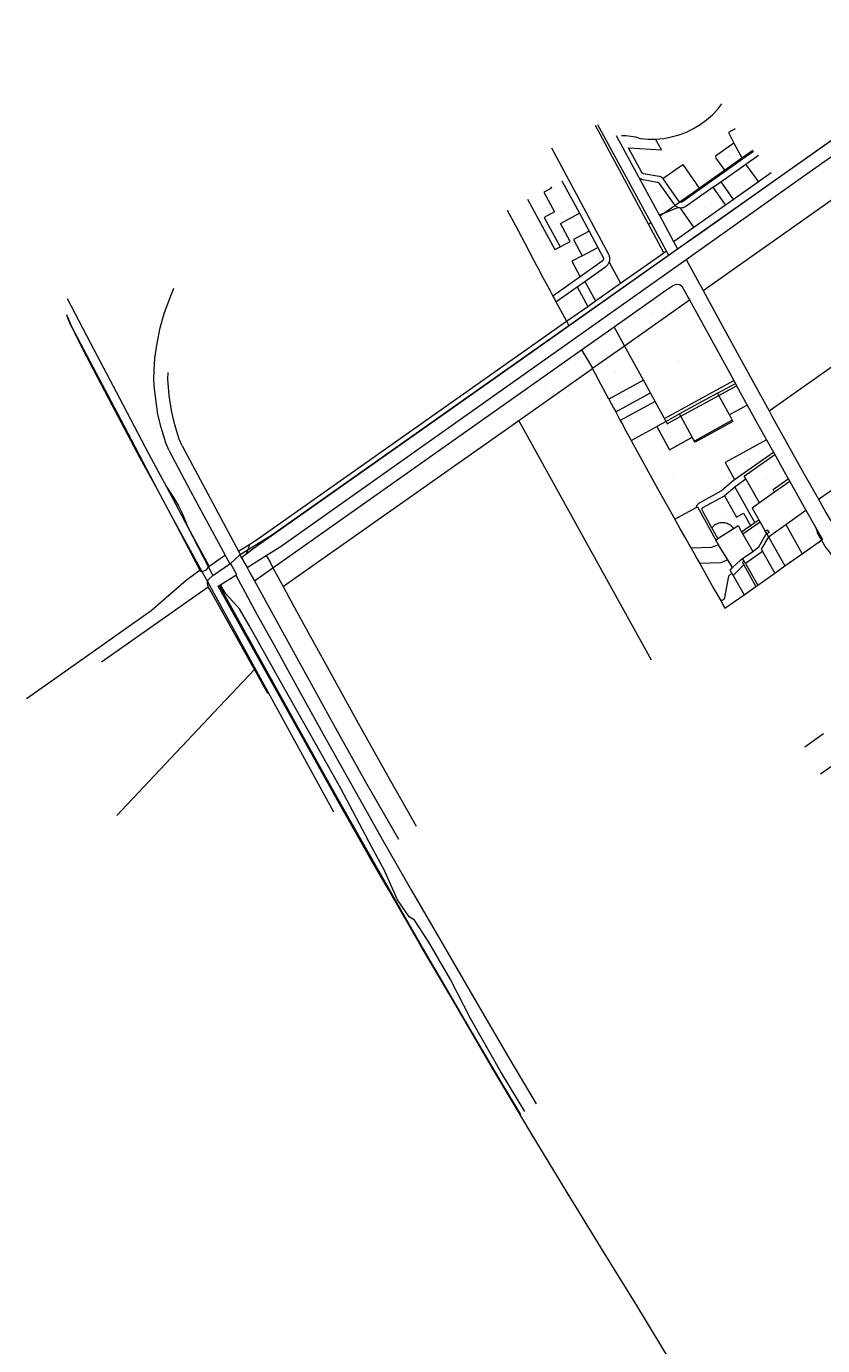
# Model space of a CAD drawing. Header units: metres. Extents: x 148186 to 151488, y 483617 to 487136.
# Tile 2 of 3: x 148186 to 149475, y 485001 to 487136. Entities that reach past the tile are written whole.
import ezdxf
from ezdxf.enums import TextEntityAlignment as Align
from ezdxf.lldxf.tags import DXFTag

# ---------------------------------------------------------------- set-up
doc = ezdxf.new("R2010")
doc.units = ezdxf.units.M
doc.layers.add('B-WE-KG-GRENS_PERCEEL-G', color=150, linetype='KG-PERCEEL-SO', lineweight=18)
doc.layers.add('B-WE-KG-GRENS_PERCEEL-T', color=7, linetype='Continuous', lineweight=25)
doc.styles.add('NLCS-ISO', font='NLCS-ISO.ttf', dxfattribs={"height": 1.8})
doc.styles.get("Standard").update_dxf_attribs({"font": 'NLCS-ISO.ttf'})
tags = doc.linetypes.add('KG-PERCEEL-SO', pattern='A,5.5,-2,["P",Standard,S=1.8,R=0,X=-0.5,Y=-0.9],-2,5.5,-2,[5,NLCS.SHX,S=0.75,R=0,X=0,Y=0],-2', length=19).pattern_tags.tags
tags[6] = DXFTag(74, 10)

# ---------------------------------------------------------------- blocks, each defined once
blk = doc.blocks.new('SKG-PERCEELNUMMER-SO')
at = {"style": 'NLCS-ISO', "oblique": 10, "flags": 1}
for tag, p in [('GEMEENTECODE', (0, 3)), ('PERCEELGROOTTE', (0, -2))]:
    blk.add_attdef(tag, text='', height=1.8, dxfattribs=at).set_placement(p, align=Align.MIDDLE_CENTER)
at = {"style": 'NLCS-ISO', "oblique": 10}
blk.add_attdef('SECTIE', text='', height=1.8, dxfattribs=at).set_placement((0, 0), align=Align.MIDDLE_RIGHT)
blk.add_attdef('PERCEELNUMMER', text='', height=1.8, dxfattribs=at).set_placement((0, 0), align=Align.MIDDLE_LEFT)

msp = doc.modelspace()

# ---------------------------------------------------------------- linework, layer by layer
at = {"layer": 'B-WE-KG-GRENS_PERCEEL-G', "flags": 128}
for points in [[(149367.541, 486839.002), (149435.14, 486886.7), (149788.512, 487135.835)], [(149558.813, 487000.182), (149277.05, 486800.86), (149252.42, 486783.67), (149064.504, 486651.092)], [(149204.75, 486953.414), (149205.288, 486953.414), (149217.965, 486954.56), (149230.487, 486956.848), (149242.75, 486960.259), (149254.655, 486964.765), (149266.104, 486970.329), (149277.002, 486976.905), (149287.261, 486984.44), (149296.797, 486992.871), (149305.532, 487002.13), (149311.894, 487010.232)], [(149240.399, 486775.896), (149558.813, 487000.182)], [(149110.709, 486977.055), (149196.772, 486818.613)], [(149192.99, 486815.943), (149107.505, 486975.405)], [(149140.918, 486959.011), (149177.035, 486892.53)], [(149149.759, 486959.496), (149156.711, 486959.325), (149164.565, 486958.43), (149172.31, 486956.842), (149179.883, 486954.573), (149192.56, 486953.418), (149204.75, 486953.414)], [(149333.561, 486969.811), (149322.498, 486963.892), (149331.531, 486947.009)], [(149129.709, 486754.109), (149129.774, 486754.262), (149130.173, 486755.476), (149130.467, 486756.72), (149130.654, 486757.984), (149130.733, 486759.259), (149130.703, 486760.537), (149130.565, 486761.807), (149130.318, 486763.061), (149129.966, 486764.289), (149129.511, 486765.483), (149128.956, 486766.634), (149036.614, 486938.886)], [(149160.634, 486939.478), (149214.436, 486935.831), (149204.75, 486953.414)], [(149216.633, 486889.552), (149216.277, 486889.938), (149215.566, 486890.584), (149214.802, 486891.166), (149213.99, 486891.679), (149213.137, 486892.119), (149212.248, 486892.483), (149211.331, 486892.768), (149210.392, 486892.972), (149185.284, 486897.293), (149184.932, 486897.37), (149184.588, 486897.479), (149184.255, 486897.618), (149183.935, 486897.787), (149183.633, 486897.983), (149183.349, 486898.207), (149183.087, 486898.455), (149182.848, 486898.725), (149182.634, 486899.016), (149182.448, 486899.325), (149160.634, 486939.478)], [(149281.564, 486708.591), (149609.877, 486940.013)], [(149331.531, 486947.009), (149301.789, 486926.03), (149302.046, 486922.825), (149316.116, 486902.878)], [(149331.531, 486947.009), (149344.442, 486922.878)], [(149344.442, 486922.878), (149362.28, 486935.472)], [(149363.385, 486933.407), (149345.542, 486920.822)], [(149216.633, 486889.552), (149248.702, 486912.172), (149275.49, 486874.193)], [(149310.147, 486884.229), (149351.005, 486913.049)], [(149316.116, 486902.878), (149344.442, 486922.878)], [(149345.542, 486920.822), (149317.44, 486901)], [(149345.542, 486920.822), (149344.442, 486922.878)], [(149351.005, 486913.049), (149371.495, 486927.502)], [(149371.034, 486884.652), (149351.005, 486913.049)], [(149177.035, 486892.53), (149177.662, 486891.751), (149178.319, 486891.007), (149179.04, 486890.325), (149179.82, 486889.711), (149180.653, 486889.17), (149181.53, 486888.706), (149182.446, 486888.323), (149183.392, 486888.024), (149184.362, 486887.812), (149207.147, 486883.891), (149207.616, 486883.789), (149208.074, 486883.647), (149208.519, 486883.465), (149208.946, 486883.244), (149209.352, 486882.988), (149209.734, 486882.697), (149210.089, 486882.374), (149210.415, 486882.021), (149210.708, 486881.641), (149234.744, 486847.565), (149235.441, 486846.661), (149235.855, 486846.208)], [(149177.035, 486892.53), (149210.603, 486830.743)], [(149275.49, 486874.193), (149316.116, 486902.878)], [(149317.44, 486901), (149276.801, 486872.335)], [(149316.116, 486902.878), (149317.44, 486901)], [(149371.034, 486884.652), (149391.884, 486899.359)], [(149034.691, 486876.327), (149035.991, 486873.9), (149023.875, 486867.408), (149040.959, 486835.54), (149024.53, 486826.736), (149050.029, 486779.171)], [(149052.977, 486886.139), (149081.313, 486833.282)], [(149243.841, 486851.847), (149243.493, 486852.061), (149243.215, 486852.273), (149242.957, 486852.508), (149242.72, 486852.764), (149242.507, 486853.04), (149217.516, 486888.472), (149216.928, 486889.232), (149216.633, 486889.552)], [(149243.841, 486851.847), (149275.49, 486874.193)], [(149276.801, 486872.335), (149248.081, 486852.077), (149247.788, 486851.889), (149247.479, 486851.727), (149247.157, 486851.592), (149246.824, 486851.486), (149246.484, 486851.409), (149246.138, 486851.362), (149245.789, 486851.346), (149245.441, 486851.36), (149245.095, 486851.404), (149244.754, 486851.479), (149244.421, 486851.583), (149244.098, 486851.715), (149243.841, 486851.847)], [(149297.889, 486875.583), (149253.557, 486844.314), (149252.625, 486843.713), (149251.647, 486843.19), (149250.629, 486842.749), (149249.579, 486842.393), (149248.503, 486842.124), (149247.408, 486841.945), (149246.302, 486841.856), (149245.193, 486841.859)], [(149275.49, 486874.193), (149276.801, 486872.335)], [(149297.889, 486875.583), (149310.147, 486884.229)], [(149317.918, 486847.187), (149297.889, 486875.583)], [(149310.147, 486884.229), (149330.176, 486855.833)], [(149330.176, 486855.833), (149371.034, 486884.652)], [(148997.526, 486856.412), (149041.411, 486774.551), (149050.029, 486779.171)], [(149235.855, 486846.208), (149243.841, 486851.847)], [(149317.918, 486847.187), (149330.176, 486855.833)], [(148964.409, 486838.658), (148977.791, 486813.322), (148992.788, 486785.022), (149007.822, 486756.741), (149011.957, 486748.977), (149016.096, 486741.215), (149020.238, 486733.453), (149027.118, 486720.575), (149034.006, 486707.701), (149038.403, 486699.493)], [(149050.029, 486779.171), (149066.235, 486787.859), (149050.644, 486816.944), (149081.313, 486833.282)], [(149081.313, 486833.282), (149096.905, 486804.198)], [(149210.603, 486830.743), (149218.201, 486833.744)], [(149210.603, 486830.743), (149211.531, 486829.034)], [(149211.531, 486829.034), (149218.201, 486833.744)], [(149211.531, 486829.034), (149233.874, 486787.906)], [(149218.201, 486833.744), (149235.855, 486846.208)], [(149218.201, 486833.744), (149240.963, 486842.733)], [(149240.963, 486842.733), (149239.915, 486843.185), (149238.909, 486843.723), (149237.951, 486844.345), (149237.05, 486845.045), (149236.211, 486845.819), (149235.855, 486846.208)], [(149245.193, 486841.859), (149244.113, 486841.949), (149243.043, 486842.125), (149241.991, 486842.387), (149240.963, 486842.733)], [(149266.845, 486811.162), (149245.193, 486841.859)], [(149254.304, 486758.826), (149367.541, 486839.002)], [(149266.845, 486811.162), (149317.918, 486847.187)], [(149192.99, 486815.943), (149196.772, 486818.613)], [(149217.836, 486769.597), (149192.99, 486815.943)], [(149196.772, 486818.613), (149221.856, 486772.433)], [(149233.874, 486787.906), (149266.845, 486811.162)], [(149096.905, 486804.198), (149071.934, 486790.895), (149086.019, 486764.622)], [(149096.905, 486804.198), (149110.989, 486777.925)], [(149233.874, 486787.906), (149240.399, 486775.896)], [(149388.351, 486513.603), (149793.237, 486799.12)], [(149064.139, 486651.742), (149225.627, 486765.491)], [(149086.019, 486764.622), (149069.112, 486755.616), (149082.517, 486730.609)], [(149110.989, 486777.925), (149119.702, 486761.673), (149119.868, 486761.328), (149120.005, 486760.969), (149120.111, 486760.601), (149120.184, 486760.225), (149120.226, 486759.844), (149120.235, 486759.46), (149120.211, 486759.078), (149120.155, 486758.699), (149120.067, 486758.326), (149119.947, 486757.961), (149119.797, 486757.609), (149119.617, 486757.27), (149119.41, 486756.948), (149119.175, 486756.645), (149118.916, 486756.363), (149118.633, 486756.103), (149118.33, 486755.869), (149082.517, 486730.609)], [(149086.019, 486764.622), (149110.989, 486777.925)], [(149147.87, 486720.24), (149217.836, 486769.597)], [(149217.836, 486769.597), (149221.856, 486772.433)], [(149221.856, 486772.433), (149225.627, 486765.491)], [(149225.627, 486765.491), (149240.399, 486775.896)], [(148574.456, 486279.547), (148597.122, 486293.519), (149254.304, 486758.826)], [(149090.122, 486723.124), (149124.382, 486747.289), (149125.394, 486748.069), (149126.335, 486748.933), (149127.2, 486749.874), (149127.982, 486750.884), (149128.675, 486751.958), (149129.274, 486753.087), (149129.709, 486754.109)], [(149129.709, 486754.109), (149147.87, 486720.24)], [(149254.304, 486758.826), (149281.564, 486708.591)], [(149082.517, 486730.609), (149038.403, 486699.493)], [(149077.733, 486714.386), (149090.122, 486723.124)], [(149090.122, 486723.124), (149107.13, 486691.499)], [(149107.13, 486691.499), (149147.87, 486720.24)], [(148416.457, 486450.021), (148411.86, 486461.975), (148404.01, 486486.505), (148398.795, 486507.78), (148393.225, 486549.23), (148392.54, 486563.97), (148392.795, 486578.705), (148393.855, 486599.065), (148397.521, 486623.109), (148402.826, 486648.095), (148409.858, 486672.819), (148418.302, 486695.618), (148424.52, 486711.961)], [(149038.403, 486699.493), (149040.901, 486694.83), (149043.402, 486690.169)], [(149043.402, 486690.169), (149077.733, 486714.386)], [(149077.733, 486714.386), (149094.741, 486682.759)], [(149137.686, 486649.65), (149224.68, 486711.035), (149227.455, 486712.965), (149232.055, 486716.115), (149238.22, 486718.65), (149244.03, 486718.105), (149247.315, 486715.52), (149252.02, 486706.985), (149258.225, 486696.22), (149259.823, 486693.267)], [(149281.564, 486708.591), (149312.375, 486651.81), (149351.685, 486579.815), (149388.351, 486513.603)], [(148251.784, 486695.293), (148289.803, 486623.344), (148336.758, 486534.342), (148384.033, 486443.51), (148412.932, 486390.606)], [(149043.402, 486690.169), (149047.394, 486682.728), (149053.895, 486670.63), (149060.402, 486658.535)], [(149060.402, 486658.535), (149094.741, 486682.759)], [(149094.741, 486682.759), (149107.13, 486691.499)], [(149154.476, 486619.01), (149259.823, 486693.267)], [(149259.823, 486693.267), (149289.045, 486639.245), (149328.04, 486568.51), (149331.171, 486562.834)], [(148250.679, 486669.591), (148252.458, 486664.308), (148257.2, 486652.687), (148262.609, 486641.871), (148276.698, 486614.247), (148324.305, 486523.096), (148369.694, 486437.616), (148398.037, 486385.636)], [(148250.679, 486669.591), (148259.04, 486650.39), (148338.165, 486500), (148398.037, 486385.636)], [(148560.236, 486305.692), (149060.402, 486658.535)], [(149060.402, 486658.535), (149064.139, 486651.742)], [(149064.504, 486651.092), (149000, 486605.584), (148554.97, 486291.51), (148541.551, 486281.244)], [(148563.148, 486300.355), (148582.783, 486312.684), (149064.139, 486651.742)], [(149064.139, 486651.742), (149064.504, 486651.092)], [(149084.577, 486612.175), (149137.686, 486649.65)], [(149154.476, 486619.01), (149137.686, 486649.65)], [(149102.605, 486582.447), (149154.476, 486619.01)], [(149185.095, 486563.137), (149154.476, 486619.01)], [(148585.176, 486259.785), (149084.577, 486612.175)], [(149084.577, 486612.175), (149102.605, 486582.447)], [(148438.347, 486456.764), (148433.558, 486467.708), (148426.602, 486491.18), (148420.983, 486514.055), (148417.055, 486538.517), (148415.062, 486564.64), (148415.45, 486575.482)], [(148983.108, 486498.215), (149102.551, 486582.409)], [(149102.551, 486582.409), (149102.605, 486582.447)], [(149128.84, 486532.309), (149116.195, 486556.787), (149102.551, 486582.409)], [(149185.095, 486563.137), (149128.84, 486532.309)], [(149196.332, 486542.632), (149185.095, 486563.137)], [(149218.96, 486501.341), (149331.171, 486562.834)], [(149304.889, 486542.159), (149333.828, 486558.018)], [(149306.931, 486538.432), (149335.881, 486554.297)], [(149331.171, 486562.834), (149333.828, 486558.018)], [(149333.828, 486558.018), (149335.881, 486554.297)], [(149335.881, 486554.297), (149353.151, 486522.995)], [(149128.84, 486532.309), (149132.576, 486525.469), (149136.315, 486518.63), (149140.056, 486511.792)], [(149140.056, 486511.792), (149196.332, 486542.632)], [(149203.822, 486528.965), (149147.542, 486498.123)], [(149203.822, 486528.965), (149196.332, 486542.632)], [(149207.186, 486522.826), (149203.822, 486528.965)], [(149304.889, 486542.159), (149243.552, 486508.546)], [(149245.544, 486504.792), (149306.931, 486538.432)], [(149306.931, 486538.432), (149304.889, 486542.159)], [(149324.112, 486507.081), (149306.931, 486538.432)], [(149140.056, 486511.792), (149147.542, 486498.123)], [(149218.96, 486501.341), (149207.186, 486522.826)], [(149243.552, 486508.546), (149221.603, 486496.518)], [(149245.544, 486504.792), (149243.552, 486508.546)], [(149353.151, 486522.995), (149324.112, 486507.081)], [(149324.112, 486507.081), (149328.917, 486498.311)], [(149353.151, 486522.995), (149369.81, 486492.8), (149384.244, 486466.791)], [(149388.351, 486513.603), (149392.415, 486506.265), (149442.68, 486416.04), (149468.199, 486370.684)], [(148601.682, 486229.354), (148611.655, 486236.384), (148983.108, 486498.215)], [(149198.078, 486110.23), (148983.108, 486498.215)], [(149147.542, 486498.123), (149150.908, 486491.986)], [(149150.908, 486491.986), (149153.473, 486487.31), (149159.409, 486476.499), (149165.351, 486465.691)], [(149165.351, 486465.691), (149206.67, 486488.334)], [(149221.603, 486496.518), (149206.67, 486488.334)], [(149206.67, 486488.334), (149227.335, 486450.625), (149264.167, 486470.81)], [(149221.603, 486496.518), (149218.96, 486501.341)], [(149221.603, 486496.518), (149223.645, 486492.791), (149245.544, 486504.792)], [(149264.167, 486470.81), (149245.544, 486504.792)], [(149328.917, 486498.311), (149267.531, 486464.671)], [(149328.917, 486498.311), (149329.947, 486496.432), (149268.561, 486462.792), (149267.531, 486464.671)], [(149165.351, 486465.691), (149207.912, 486388.088), (149235.961, 486338.246)], [(149267.531, 486464.671), (149264.167, 486470.81)], [(149384.244, 486466.791), (149317.415, 486429.973), (149332.682, 486402.259)], [(149384.244, 486466.791), (149395.505, 486446.5)], [(148416.457, 486450.021), (148451.713, 486383.859), (148507.583, 486280.058)], [(148438.347, 486456.764), (148529.382, 486286.574)], [(149332.682, 486402.259), (149395.505, 486446.5)], [(149350.816, 486403.41), (149348.216, 486408), (149397.579, 486442.762)], [(149395.505, 486446.5), (149397.579, 486442.762)], [(149397.579, 486442.762), (149418.605, 486404.875), (149419.428, 486403.422)], [(149270.627, 486357.243), (149270.902, 486358.269), (149271.263, 486359.268), (149271.708, 486360.233), (149272.233, 486361.156), (149272.835, 486362.031), (149273.508, 486362.853), (149274.249, 486363.614), (149275.052, 486364.309), (149275.911, 486364.934), (149276.82, 486365.483), (149311.045, 486384.238), (149327.697, 486398.749), (149332.682, 486402.259)], [(149332.964, 486390.738), (149333.568, 486391.264), (149350.816, 486403.41)], [(149372.857, 486364.494), (149350.816, 486403.41)], [(149397.375, 486381.783), (149394.91, 486386.134), (149419.428, 486403.422)], [(149419.428, 486403.422), (149421.892, 486399.072)], [(148398.037, 486385.636), (148419.933, 486345.48), (148423.139, 486339.601)], [(148412.932, 486390.606), (148424.137, 486373.618), (148432.472, 486359.944), (148438.324, 486348.102), (148447.13, 486325.428)], [(148412.932, 486390.606), (148432.802, 486352.736), (148447.13, 486325.428)], [(149316.076, 486376.163), (149316.511, 486376.401), (149332.964, 486390.738)], [(149365.587, 486333.14), (149332.964, 486390.738)], [(149397.375, 486381.783), (149372.857, 486364.494)], [(149421.892, 486399.072), (149397.375, 486381.783)], [(149421.892, 486399.072), (149448.157, 486352.698)], [(149468.199, 486370.684), (149506.35, 486396.655), (149538.848, 486350.531)], [(149235.961, 486338.246), (149270.627, 486357.243)], [(149270.627, 486357.243), (149272.504, 486358.272), (149292.285, 486322.177), (149301.968, 486304.506)], [(149295.867, 486324.483), (149280.196, 486353.08), (149280.081, 486353.314), (149279.986, 486353.558), (149279.913, 486353.81), (149279.862, 486354.066), (149279.833, 486354.327), (149279.828, 486354.588), (149279.845, 486354.849), (149279.885, 486355.108), (149279.947, 486355.362), (149280.032, 486355.61), (149280.137, 486355.849), (149280.263, 486356.079), (149280.409, 486356.296), (149280.573, 486356.5), (149280.754, 486356.689), (149280.95, 486356.862), (149281.162, 486357.017), (149281.385, 486357.152), (149316.076, 486376.163)], [(149316.076, 486376.163), (149335.638, 486341.594), (149347.268, 486348.192), (149358.568, 486328.19)], [(149372.857, 486364.494), (149361.119, 486356.217), (149371.734, 486337.475)], [(149468.199, 486370.684), (149480.27, 486349.23), (149487.485, 486337.17), (149495.705, 486325.26), (149497.978, 486321.71)], [(148423.139, 486339.601), (148467.012, 486255.806)], [(148423.139, 486339.601), (148470.086, 486253.827)], [(149262.288, 486291.185), (149253.501, 486306.866), (149244.725, 486322.553), (149235.961, 486338.246)], [(149365.587, 486333.14), (149371.734, 486337.475)], [(149371.734, 486337.475), (149373.92, 486333.616)], [(149415.307, 486329.533), (149448.157, 486352.698)], [(149448.157, 486352.698), (149461.54, 486329.07)], [(148447.13, 486325.428), (148480.958, 486260.469)], [(148447.13, 486325.428), (148481.34, 486262.64), (148481.528, 486261.775)], [(149330.991, 486323.177), (149329.805, 486324.702), (149328.49, 486326.119), (149327.057, 486327.415), (149325.516, 486328.581), (149323.88, 486329.609), (149322.16, 486330.49), (149320.37, 486331.218), (149318.523, 486331.787), (149316.634, 486332.193), (149314.716, 486332.433), (149312.785, 486332.505), (149310.855, 486332.408), (149308.941, 486332.144), (149307.057, 486331.713), (149305.218, 486331.12), (149303.437, 486330.369), (149301.729, 486329.466), (149300.105, 486328.417), (149298.58, 486327.231), (149297.164, 486325.916), (149295.867, 486324.483)], [(149305.551, 486306.811), (149295.867, 486324.483)], [(149305.551, 486306.811), (149330.991, 486323.177)], [(149330.991, 486323.177), (149338.29, 486327.872), (149343.949, 486317.88)], [(149343.949, 486317.88), (149358.568, 486328.19)], [(149343.949, 486317.88), (149346.134, 486314.022)], [(149373.92, 486333.616), (149346.134, 486314.022)], [(149358.568, 486328.19), (149365.587, 486333.14)], [(149361.865, 486286.248), (149371.849, 486293.289), (149383.408, 486313.463), (149384.785, 486314.434)], [(149373.92, 486333.616), (149382.251, 486318.908)], [(149382.251, 486318.908), (149384.785, 486314.434)], [(149384.785, 486314.434), (149387.385, 486309.843)], [(149387.385, 486309.843), (149415.307, 486329.533)], [(149415.307, 486329.533), (149442.068, 486282.285)], [(149461.54, 486329.07), (149464.015, 486324.15), (149465.505, 486319.765), (149466.525, 486316.05), (149473.213, 486304.247)], [(149461.54, 486329.07), (149474.918, 486305.45), (149473.213, 486304.247)], [(148529.382, 486286.574), (148547.548, 486297.83)], [(148545.048, 486288.99), (148563.148, 486300.355)], [(148545.048, 486288.99), (148547.548, 486297.83)], [(148547.548, 486297.83), (148560.236, 486305.692)], [(149306.547, 486297.043), (149294.869, 486292.585), (149262.288, 486291.185)], [(149301.968, 486304.506), (149305.551, 486306.811)], [(149306.547, 486297.043), (149301.968, 486304.506)], [(149321.731, 486272.294), (149306.547, 486297.043)], [(149346.134, 486314.022), (149361.865, 486286.248)], [(149387.385, 486309.843), (149375.826, 486289.669), (149377.931, 486285.953)], [(149387.385, 486309.843), (149414.146, 486262.595)], [(149442.068, 486282.285), (149473.213, 486304.247)], [(149473.213, 486304.247), (149480.205, 486291.905), (149484.145, 486287.64), (149487.375, 486283.48), (149490.09, 486278.725), (149525.14, 486216.025), (149571.37, 486135.875), (149603.461, 486080.774)], [(148481.528, 486261.775), (148503.363, 486277.151), (148507.583, 486280.058)], [(148507.583, 486280.058), (148509.769, 486275.997), (148515.249, 486265.784)], [(148516.372, 486266.546), (148531.654, 486280.58)], [(148529.382, 486286.574), (148532.354, 486281.019)], [(148531.654, 486280.58), (148532.354, 486281.019)], [(148531.654, 486280.58), (148534.411, 486275.782)], [(148532.354, 486281.019), (148545.048, 486288.99)], [(148541.551, 486281.244), (148534.411, 486275.782)], [(148534.411, 486275.782), (148543.289, 486260.334)], [(148541.551, 486281.244), (148544.181, 486285.923), (148545.048, 486288.99)], [(148543.289, 486260.334), (148574.456, 486279.547)], [(148574.456, 486279.547), (148580.452, 486268.494), (148585.176, 486259.785)], [(149262.288, 486291.185), (149266.929, 486282.916), (149271.572, 486274.648), (149276.219, 486266.382)], [(149321.731, 486272.294), (149310.053, 486267.835), (149276.219, 486266.382)], [(149329.373, 486259.837), (149321.731, 486272.294)], [(149329.373, 486259.837), (149341.936, 486272.194), (149345.481, 486274.694)], [(149345.481, 486274.694), (149361.865, 486286.248)], [(149348.081, 486270.104), (149345.481, 486274.694)], [(149377.931, 486285.953), (149350.186, 486266.388)], [(149377.931, 486285.953), (149397.721, 486251.012)], [(149414.146, 486262.595), (149442.068, 486282.285)], [(148185.986, 486048.05), (148222.324, 486073.587), (148379.01, 486183.876), (148388.012, 486190.615), (148396.266, 486197.629), (148444.946, 486239.558), (148461.554, 486252.216), (148467.012, 486255.806)], [(148467.012, 486255.806), (148467.46, 486254.95), (148468.43, 486253.94), (148469.79, 486253.77), (148470.086, 486253.827)], [(148470.086, 486253.827), (148473.6, 486254.51), (148476.2, 486255.65), (148478.4, 486257.4), (148480.958, 486260.469)], [(148470.086, 486253.827), (148479.046, 486237.458)], [(148480.958, 486260.469), (148481.26, 486260.83)], [(148480.958, 486260.469), (148487.874, 486247.187)], [(148481.26, 486260.83), (148481.528, 486261.775)], [(148487.874, 486247.187), (148515.249, 486265.784)], [(148515.249, 486265.784), (148516.372, 486266.546)], [(148516.372, 486266.546), (148526.315, 486248.657), (148525.056, 486247.866)], [(148543.289, 486260.334), (148547.976, 486251.59), (148555.149, 486238.597)], [(148555.149, 486238.597), (148585.176, 486259.785)], [(148585.176, 486259.785), (148601.682, 486229.354)], [(149276.219, 486266.382), (149287.668, 486246.051), (149299.136, 486225.73), (149310.623, 486205.421)], [(149327.923, 486251.047), (149322.697, 486245.907), (149315.515, 486208.901), (149310.623, 486205.421)], [(149327.923, 486251.047), (149325.245, 486255.777), (149329.373, 486259.837)], [(149330.091, 486247.22), (149327.923, 486251.047)], [(149347.48, 486264.323), (149330.091, 486247.22)], [(149348.081, 486270.104), (149345.312, 486268.151), (149347.48, 486264.323)], [(149347.48, 486264.323), (149367.206, 486229.494)], [(149350.186, 486266.388), (149348.081, 486270.104)], [(149350.186, 486266.388), (149369.976, 486231.447)], [(149369.976, 486231.447), (149397.721, 486251.012)], [(149397.721, 486251.012), (149414.146, 486262.595)], [(148307.415, 486107.338), (148475.102, 486225.152), (148480.54, 486228.983)], [(148479.046, 486237.458), (148478.46, 486236.37), (148478.643, 486233.419), (148479.58, 486230.67), (148480.54, 486228.983)], [(148479.046, 486237.458), (148480.77, 486240.66), (148487.874, 486247.187)], [(148479.046, 486237.458), (148482.809, 486230.582)], [(148555.323, 486094.779), (148485.33, 486220.56), (148480.54, 486228.983)], [(148482.809, 486230.582), (148683.032, 485864.763)], [(149472.328, 484594.735), (149412.601, 484686.94), (149354.163, 484778.022), (149287.475, 484883.193), (149239.535, 484957.898), (149174.163, 485065.508), (149121.175, 485151.03), (149061.642, 485248.713), (149001.471, 485347.353), (148940.62, 485449.625), (148877.371, 485558.291), (148824.73, 485648.069), (148772.2, 485738.943), (148742.218, 485790.586), (148695.54, 485872.862), (148496.333, 486229.811), (148500.881, 486232.67)], [(148986.369, 485374.937), (148954.884, 485427.762), (148912.195, 485500), (148866.092, 485578.717), (148827.49, 485645.195), (148797.561, 485697.101), (148767.772, 485749.086), (148737.08, 485802.987), (148681.574, 485901.354), (148626.565, 486000), (148505.78, 486218.02), (148500.32, 486227.8), (148499.34, 486230.86), (148500.881, 486232.67)], [(148500.881, 486232.67), (148525.056, 486247.866)], [(148992.896, 485379.45), (148954.006, 485443.76), (148904.778, 485530.016), (148872.49, 485593.374), (148837.767, 485653.939), (148814.257, 485689.235), (148805.599, 485694.486), (148787.083, 485722.464), (148765.007, 485770.802), (148745.387, 485807.471), (148694.882, 485902.213), (148660.95, 485962.738), (148604.941, 486062.177), (148546.608, 486166.344), (148531.065, 486192.993), (148509.195, 486217.051), (148503.328, 486226.089), (148500.881, 486232.67)], [(148525.056, 486247.866), (148559.846, 486183.667), (148586.659, 486135.29), (148621.342, 486072.359), (148668.803, 485986.519), (148715.447, 485902.988), (148762.686, 485819.284), (148775.763, 485796.604), (148809.475, 485737.473), (148861.194, 485648.222), (148914.411, 485557.085), (148966.996, 485466.759), (149011.498, 485392.032)], [(148555.149, 486238.597), (148606.719, 486145.178), (148641.02, 486082.774), (148688.738, 485996.504), (148735.291, 485913.424), (148782.038, 485831.675), (148788.219, 485820.63)], [(148601.682, 486229.354), (148611.011, 486212.157), (148638.905, 486160.806), (148672.894, 486099.096), (148720.356, 486013.166), (148766.583, 485931.16), (148809.968, 485853.87), (148817.084, 485841.565)], [(149330.091, 486247.22), (149347.858, 486215.851)], [(149347.858, 486215.851), (149367.206, 486229.494)], [(149367.206, 486229.494), (149369.976, 486231.447)], [(149317.03, 486194.112), (149347.858, 486215.851)], [(149310.623, 486205.421), (149312.758, 486201.651), (149314.894, 486197.88), (149317.03, 486194.112)], [(148498.845, 486035.054), (148555.323, 486094.779)], [(148576.829, 486056.131), (148555.323, 486094.779)], [(148332.174, 485858.583), (148498.845, 486035.054)], [(149476.734, 485990.723), (149446.137, 485969.211)], [(149505.941, 485944.087), (149497.166, 485943.314), (149471.716, 485925.415)]]:
    msp.add_lwpolyline(points, dxfattribs=at)
msp.add_lwpolyline([(149382.251, 486318.908), (149385.35, 486321.12), (149388.3, 486316.91), (149385.04, 486314.63)], close=True, dxfattribs=at)

# ---------------------------------------------------------------- block references
at = {"layer": 'B-WE-KG-GRENS_PERCEEL-T', "xscale": 0.2, "yscale": 0.2, "zscale": 0.2}
for p, values in [((149260.518, 486934.692), {'PERCEELNUMMER': '6230', 'SECTIE': 'C'}), ((149322.47, 486926.408), {'PERCEELNUMMER': '6135', 'SECTIE': 'C'}), ((149332.398, 486913.202), {'PERCEELNUMMER': '6133', 'SECTIE': 'C'}), ((149353.919, 486928.149), {'PERCEELNUMMER': '5345', 'SECTIE': 'C'}), ((149153.724, 486893.545), {'PERCEELNUMMER': '3330', 'SECTIE': 'C'}), ((149191.592, 486891.387), {'PERCEELNUMMER': '3712', 'SECTIE': 'C'}), ((149321.159, 486897.949), {'PERCEELNUMMER': '3706', 'SECTIE': 'C'}), ((149175.843, 486875.903), {'PERCEELNUMMER': '3345', 'SECTIE': 'C'}), ((149246.103, 486881.9), {'PERCEELNUMMER': '5340', 'SECTIE': 'C'}), ((149295.865, 486887.368), {'PERCEELNUMMER': '6134', 'SECTIE': 'C'}), ((149340.591, 486884.441), {'PERCEELNUMMER': '7838', 'SECTIE': 'C'}), ((149128.408, 486850.371), {'PERCEELNUMMER': '5951', 'SECTIE': 'C'}), ((149208.457, 486860.882), {'PERCEELNUMMER': '3711', 'SECTIE': 'C'}), ((149260.741, 486862.41), {'PERCEELNUMMER': '5342', 'SECTIE': 'C'}), ((149314.033, 486865.708), {'PERCEELNUMMER': '7837', 'SECTIE': 'C'}), ((149023.804, 486832.249), {'PERCEELNUMMER': '6809', 'SECTIE': 'C'}), ((149050.061, 486836.765), {'PERCEELNUMMER': '6807', 'SECTIE': 'C'}), ((149213.445, 486831.174), {'PERCEELNUMMER': '3713', 'SECTIE': 'C'}), ((149231.514, 486840.812), {'PERCEELNUMMER': '3708', 'SECTIE': 'C'}), ((149282.249, 486843.366), {'PERCEELNUMMER': '3705', 'SECTIE': 'C'}), ((149238.587, 486817.554), {'PERCEELNUMMER': '3704', 'SECTIE': 'C'}), ((149091.462, 486784.41), {'PERCEELNUMMER': '5933', 'SECTIE': 'C'}), ((149207.49, 486793.912), {'PERCEELNUMMER': '5950', 'SECTIE': 'C'}), ((149033.416, 486779.854), {'PERCEELNUMMER': '7751', 'SECTIE': 'C'}), ((149251.348, 486783.256), {'PERCEELNUMMER': '7547', 'SECTIE': 'C'}), ((149095.192, 486755.082), {'PERCEELNUMMER': '6229', 'SECTIE': 'C'}), ((149081.251, 486723.292), {'PERCEELNUMMER': '5447', 'SECTIE': 'C'}), ((149119.039, 486721.795), {'PERCEELNUMMER': '5448', 'SECTIE': 'C'}), ((149092.432, 486702.942), {'PERCEELNUMMER': '5929', 'SECTIE': 'C'}), ((149069.068, 486686.46), {'PERCEELNUMMER': '5928', 'SECTIE': 'C'}), ((149414.669, 486693.467), {'PERCEELNUMMER': '7946', 'SECTIE': 'C'}), ((149081.048, 486667.506), {'PERCEELNUMMER': '7548', 'SECTIE': 'C'}), ((149198.355, 486671.041), {'PERCEELNUMMER': '3226', 'SECTIE': 'C'}), ((149374.232, 486645.002), {'PERCEELNUMMER': '7735', 'SECTIE': 'C'}), ((149118.26, 486611.707), {'PERCEELNUMMER': '7536', 'SECTIE': 'C'}), ((149241.97, 486594.657), {'PERCEELNUMMER': '3227', 'SECTIE': 'C'}), ((148969.434, 486590.217), {'PERCEELNUMMER': '7549', 'SECTIE': 'C'}), ((149139.935, 486576.199), {'PERCEELNUMMER': '7542', 'SECTIE': 'C'}), ((149025.664, 486548.825), {'PERCEELNUMMER': '7537', 'SECTIE': 'C'}), ((149162.58, 486537.466), {'PERCEELNUMMER': '7137', 'SECTIE': 'C'}), ((149276.392, 486529.678), {'PERCEELNUMMER': '3228', 'SECTIE': 'C'}), ((149320.382, 486548.226), {'PERCEELNUMMER': '3220', 'SECTIE': 'C'}), ((149330.023, 486530.693), {'PERCEELNUMMER': '3221', 'SECTIE': 'C'}), ((149170.184, 486519.331), {'PERCEELNUMMER': '7543', 'SECTIE': 'C'}), ((149275.23, 486523.482), {'PERCEELNUMMER': '4113', 'SECTIE': 'C'}), ((149184.577, 486497.324), {'PERCEELNUMMER': '6539', 'SECTIE': 'C'}), ((149233.585, 486500.662), {'PERCEELNUMMER': '4114', 'SECTIE': 'C'}), ((149287.231, 486501.552), {'PERCEELNUMMER': '3384', 'SECTIE': 'C'}), ((149235.534, 486478.256), {'PERCEELNUMMER': '3800', 'SECTIE': 'C'}), ((149298.739, 486480.552), {'PERCEELNUMMER': '3674', 'SECTIE': 'C'}), ((149427.465, 486456.94), {'PERCEELNUMMER': '7942', 'SECTIE': 'C'}), ((148760.104, 486437.063), {'PERCEELNUMMER': '7546', 'SECTIE': 'C'}), ((149355.802, 486435.34), {'PERCEELNUMMER': '6124', 'SECTIE': 'C'}), ((149233.505, 486405.595), {'PERCEELNUMMER': '7544', 'SECTIE': 'C'}), ((149383.886, 486404.175), {'PERCEELNUMMER': '4387', 'SECTIE': 'C'}), ((149319.238, 486381.084), {'PERCEELNUMMER': '4971', 'SECTIE': 'C'}), ((149408.401, 486392.602), {'PERCEELNUMMER': '3812', 'SECTIE': 'C'}), ((148432.625, 486356.885), {'PERCEELNUMMER': '682', 'SECTIE': 'C'}), ((149338.746, 486360.994), {'PERCEELNUMMER': '5319', 'SECTIE': 'C'}), ((149354.378, 486372.966), {'PERCEELNUMMER': '5085', 'SECTIE': 'C'}), ((149316.238, 486345.329), {'PERCEELNUMMER': '5348', 'SECTIE': 'C'}), ((149404.737, 486354.643), {'PERCEELNUMMER': '4631', 'SECTIE': 'C'}), ((149270.506, 486320.808), {'PERCEELNUMMER': '4339', 'SECTIE': 'C'}), ((149311.936, 486321.936), {'PERCEELNUMMER': '5347', 'SECTIE': 'C'}), ((149358.935, 486325.749), {'PERCEELNUMMER': '3583', 'SECTIE': 'C'}), ((149385.248, 486317.878), {'PERCEELNUMMER': '4632', 'SECTIE': 'C'}), ((149444.679, 486317.569), {'PERCEELNUMMER': '2284', 'SECTIE': 'C'}), ((149332.317, 486294.933), {'PERCEELNUMMER': '3483', 'SECTIE': 'C'}), ((149366.213, 486310.557), {'PERCEELNUMMER': '3480', 'SECTIE': 'C'}), ((149414.727, 486296.064), {'PERCEELNUMMER': '2286', 'SECTIE': 'C'}), ((149469.507, 486313.107), {'PERCEELNUMMER': '2385', 'SECTIE': 'C'}), ((148459.595, 486272.125), {'PERCEELNUMMER': '669', 'SECTIE': 'C'}), ((148538.179, 486281.96), {'PERCEELNUMMER': '5922', 'SECTIE': 'C'}), ((148538.554, 486288.802), {'PERCEELNUMMER': '5925', 'SECTIE': 'C'}), ((149292.558, 486280.316), {'PERCEELNUMMER': '4423', 'SECTIE': 'C'}), ((149366.739, 486286.357), {'PERCEELNUMMER': '2462', 'SECTIE': 'C'}), ((149394.003, 486278.544), {'PERCEELNUMMER': '2460', 'SECTIE': 'C'}), ((148477.455, 486269.435), {'PERCEELNUMMER': '673', 'SECTIE': 'C'}), ((148478.685, 486250.035), {'PERCEELNUMMER': '680', 'SECTIE': 'C'}), ((148498.072, 486265.543), {'PERCEELNUMMER': '672', 'SECTIE': 'C'}), ((148564.253, 486259.396), {'PERCEELNUMMER': '5926', 'SECTIE': 'C'}), ((149337.005, 486260.857), {'PERCEELNUMMER': '3479', 'SECTIE': 'C'}), ((149373.954, 486258.7), {'PERCEELNUMMER': '2853', 'SECTIE': 'C'}), ((149306.212, 486245.914), {'PERCEELNUMMER': '4422', 'SECTIE': 'C'}), ((149348.319, 486239.356), {'PERCEELNUMMER': '3481', 'SECTIE': 'C'}), ((149357.644, 486249.798), {'PERCEELNUMMER': '3135', 'SECTIE': 'C'}), ((149328.265, 486220.539), {'PERCEELNUMMER': '4234', 'SECTIE': 'C'}), ((149460.226, 486137.048), {'PERCEELNUMMER': '7731', 'SECTIE': 'C'}), ((148543.287, 486118.248), {'PERCEELNUMMER': '7454', 'SECTIE': 'C'})]:
    msp.add_blockref('SKG-PERCEELNUMMER-SO', p, dxfattribs=at).add_auto_attribs(values)

doc.saveas('drawing.dxf')
